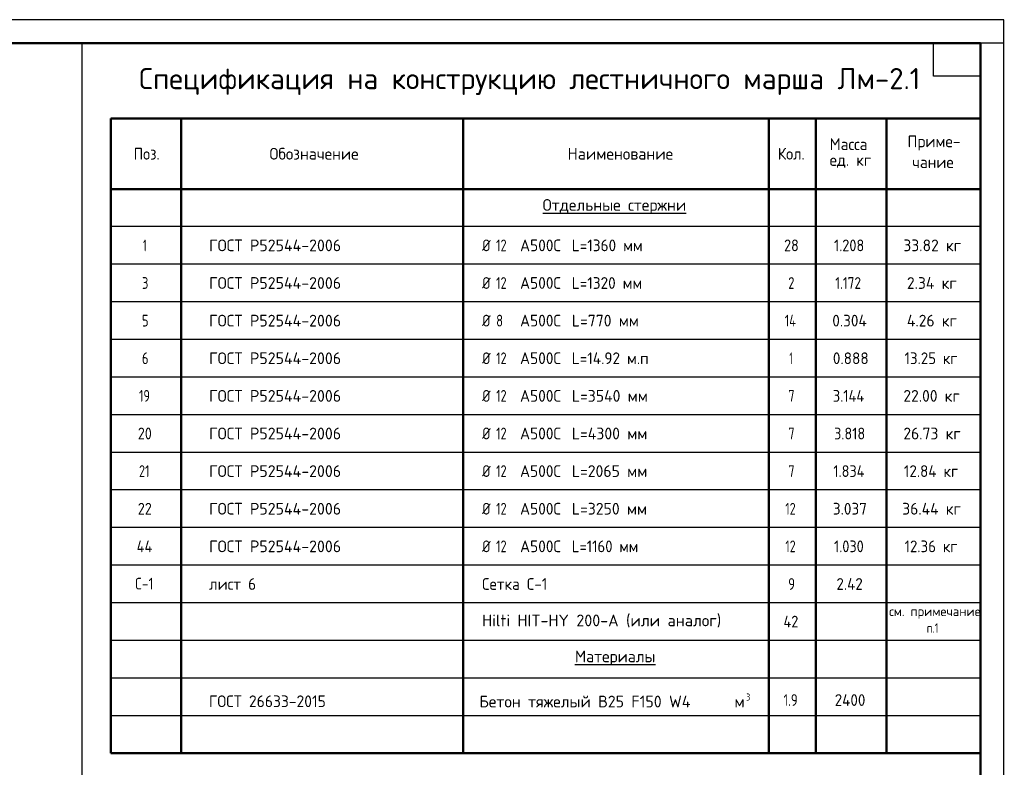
# Model space of a CAD drawing. Header units: millimetres. Extents: x 0 to 21005, y 0 to 14850.
# Tile 20 of 20: x 10531 to 21005, y 6901 to 14850. Entities that reach past the tile are written whole.
import ezdxf

# ---------------------------------------------------------------- set-up
doc = ezdxf.new("R2010")
doc.units = ezdxf.units.MM
doc.layers.add('Standard', color=7, linetype='Continuous', lineweight=25)
doc.styles.add('ISOCPEUR', font='txt')

msp = doc.modelspace()

# ---------------------------------------------------------------- linework, layer by layer
at = {"layer": 'Standard', "color": 7, "linetype": 'Continuous', "lineweight": 50, "transparency": 33554687}
for p, q in [((20750, 13800), (11500, 13800)), ((11500, 13800), (11500, 13050)), ((12250, 13800), (12250, 13050)), ((15250, 13800), (15250, 13050)), ((18500, 13800), (18500, 13050)), ((19000, 13800), (19000, 13050)), ((19750, 13800), (19750, 13050)), ((20750, 13800), (20750, 13050)), ((20750, 13800), (20750, 13050)), ((20750, 13550), (20750, 11600)), ((20750, 13050), (11500, 13050)), ((11500, 13050), (11500, 7050)), ((12250, 13050), (12250, 7050)), ((15250, 13050), (15250, 7050)), ((18500, 13050), (18500, 7050)), ((19000, 13050), (19000, 7050)), ((19750, 13050), (19750, 7050)), ((20750, 13050), (20750, 7050)), ((20750, 7050), (11500, 7050))]:
    msp.add_line(p, q, dxfattribs=at)
at = {"layer": 'Standard', "color": 7, "linetype": 'Continuous', "lineweight": 35, "transparency": 33554687}
for p, q in [((20750, 13800), (20750, 10250)), ((20750, 13600), (20750, 10050)), ((18500, 9450), (18500, 9050)), ((19000, 9450), (19000, 9050)), ((19750, 9450), (19750, 9050))]:
    msp.add_line(p, q, dxfattribs=at)
at = {"layer": 'Standard', "color": 7, "linetype": 'Continuous', "lineweight": -3, "transparency": 33554687}
for p, q in [((20750, 12650), (11500, 12650)), ((20750, 12250), (11500, 12250)), ((20750, 11850), (11500, 11850)), ((20750, 11450), (11500, 11450)), ((20750, 11050), (11500, 11050)), ((20750, 10650), (11500, 10650)), ((20750, 10250), (11500, 10250)), ((20750, 9850), (11500, 9850)), ((20750, 9450), (11500, 9450)), ((20750, 9050), (11500, 9050)), ((20750, 8650), (11500, 8650)), ((20750, 8250), (11500, 8250)), ((20750, 7850), (11500, 7850)), ((20750, 7450), (11500, 7450))]:
    msp.add_line(p, q, dxfattribs=at)
at = {"layer": 'Standard', "color": 7, "linetype": 'Continuous', "lineweight": 25, "transparency": 33554687}
for points in [[(0, 0), (21000, 0), (21000, 14850), (0, 14850), (0, 0)], [(20750, 14600), (20750, 14250), (20250, 14250), (20250, 14600), (20750, 14600)]]:
    msp.add_lwpolyline(points, close=True, dxfattribs=at)
at = {"layer": 'Standard', "color": 7, "linetype": 'Continuous', "lineweight": 13, "transparency": 33554687}
msp.add_lwpolyline([(21000, 14850), (0, 14850), (0, 0), (21000, 0), (21000, 14850)], dxfattribs=at)
at = {"layer": 'Standard', "color": 7, "linetype": 'Continuous', "lineweight": 50, "transparency": 33554687}
msp.add_lwpolyline([(1000, 14600), (20750, 14600), (20750, 250), (1000, 250), (1000, 14600)], close=True, dxfattribs=at)
at = {"layer": 'Standard', "color": 7, "linetype": 'Continuous', "lineweight": 25, "transparency": 33554687}
msp.add_lwpolyline([(21005, 14600), (11192, 14600), (11192, 4347), (21005, 4347)], dxfattribs=at)

# ---------------------------------------------------------------- texts
at = {"layer": 'Standard', "color": 7, "linetype": 'Continuous', "lineweight": 50, "transparency": 33554687, "insert": (11800, 14050), "char_height": 225, "width": 8443.13, "attachment_point": 7, "style": 'ISOCPEUR'}
msp.add_mtext('\\W0.99;Спецификация на конструкцию лестничного марша Лм-2.1', dxfattribs=at)
at = {"layer": 'Standard', "color": 7, "linetype": 'Continuous', "lineweight": 25, "transparency": 33554687, "attachment_point": 7, "style": 'ISOCPEUR'}
for s, insert, char_height, width in [('\\W0.95;Масса', (19147, 13464), 125, 521.72), ('\\W0.96;Приме-', (19975, 13460), 125, 609.37), ('\\W0.92;Поз.', (11742, 13362), 125, 363.74), ('\\W0.97;Обозначение', (13188, 13362), 125, 1041.42), ('\\W0.98;Наименование', (16359, 13362), 125, 1160.33), ('\\W0.93;Кол.', (18595, 13362), 125, 370.1), ('\\W0.95;ед. кг', (19147, 13276), 125, 521.46), ('\\W0.95;чание', (20025, 13273), 125, 508.84), ('\\W0.98;{\\LОтдельные стержни}', (16094, 12784), 125, 1623.17), ('\\W0.56;1', (11844, 12388), 125, 97.22), ('\\W0.98;ГОСТ Р52544-2006', (12545, 12388), 125, 1510.5), ('\\W0.83;Ø', (15450, 12388), 125, 177.08), ('\\W0.75;12', (15599, 12388), 125, 196.78), ('\\W0.95;А500С', (15853, 12388), 125, 521.45), ('\\W0.94;L=1360 мм', (16404, 12388), 125, 833.26), ('\\W0.87;28', (18662, 12388), 125, 229.5), ('\\W0.88;1.208', (19194, 12388), 125, 417.13), ('\\W0.96;33.82 кг', (19931, 12388), 125, 697.16), ('\\W0.78;3', (11831, 11988), 125, 136), ('\\W0.98;ГОСТ Р52544-2006', (12545, 11988), 125, 1510.5), ('\\W0.83;Ø', (15450, 11988), 125, 177.08), ('\\W0.75;12', (15599, 11988), 125, 196.78), ('\\W0.95;А500С', (15853, 11988), 125, 521.45), ('\\W0.94;L=1320 мм', (16404, 11988), 125, 833.26), ('\\W0.78;2', (18706, 11988), 125, 136), ('\\W0.82;1.172', (19206, 11988), 125, 388.42), ('\\W0.96;2.34 кг', (19969, 11988), 125, 621.95), ('\\W0.78;5', (11831, 11588), 125, 136), ('\\W0.98;ГОСТ Р52544-2006', (12545, 11588), 125, 1510.5), ('\\W0.83;Ø', (15450, 11588), 125, 177.08), ('\\W0.78;8', (15599, 11588), 125, 136.01), ('\\W0.95;А500С', (15853, 11588), 125, 521.45), ('\\W0.97;L=770 мм', (16404, 11588), 125, 772.43), ('\\W0.76;14', (18669, 11588), 125, 210.23), ('\\W0.94;0.304', (19175, 11588), 125, 458.48), ('\\W0.96;4.26 кг', (19969, 11588), 125, 621.95), ('\\W0.78;6', (11831, 11188), 125, 136), ('\\W0.98;ГОСТ Р52544-2006', (12545, 11188), 125, 1510.5), ('\\W0.83;Ø', (15450, 11188), 125, 177.08), ('\\W0.75;12', (15599, 11188), 125, 196.78), ('\\W0.95;А500С', (15853, 11188), 125, 521.45), ('\\W0.94;L=14.92 м.п', (16404, 11188), 125, 908.48), ('\\W0.56;1', (18719, 11188), 125, 97.22), ('\\W0.94;0.888', (19181, 11188), 125, 445.84), ('\\W0.92;13.25 кг', (19944, 11188), 125, 669.88), ('\\W0.75;19', (11800, 10788), 125, 196.78), ('\\W0.98;ГОСТ Р52544-2006', (12545, 10788), 125, 1510.5), ('\\W0.83;Ø', (15450, 10788), 125, 177.08), ('\\W0.75;12', (15599, 10788), 125, 196.78), ('\\W0.95;А500С', (15853, 10788), 125, 521.45), ('\\W0.97;L=3540 мм', (16404, 10788), 125, 872.63), ('\\W0.78;7', (18706, 10788), 125, 136), ('\\W0.89;3.144', (19181, 10788), 125, 442.62), ('\\W0.96;22.00 кг', (19931, 10788), 125, 697.16), ('\\W0.87;20', (11787, 10388), 125, 229.5), ('\\W0.98;ГОСТ Р52544-2006', (12545, 10388), 125, 1510.5), ('\\W0.83;Ø', (15450, 10388), 125, 177.08), ('\\W0.75;12', (15599, 10388), 125, 196.78), ('\\W0.95;А500С', (15853, 10388), 125, 521.45), ('\\W0.97;L=4300 мм', (16404, 10388), 125, 872.63), ('\\W0.78;7', (18706, 10388), 125, 136), ('\\W0.88;3.818', (19194, 10388), 125, 417.13), ('\\W0.96;26.73 кг', (19931, 10388), 125, 697.16), ('\\W0.75;21', (11800, 9988), 125, 196.78), ('\\W0.98;ГОСТ Р52544-2006', (12545, 9988), 125, 1510.5), ('\\W0.83;Ø', (15450, 9988), 125, 177.08), ('\\W0.75;12', (15599, 9988), 125, 196.78), ('\\W0.95;А500С', (15853, 9988), 125, 521.45), ('\\W0.97;L=2065 мм', (16404, 9988), 125, 860.08), ('\\W0.78;7', (18706, 9988), 125, 136), ('\\W0.88;1.834', (19187, 9988), 125, 429.88), ('\\W0.93;12.84 кг', (19937, 9988), 125, 682.49), ('\\W0.87;22', (11787, 9588), 125, 229.5), ('\\W0.98;ГОСТ Р52544-2006', (12545, 9588), 125, 1510.5), ('\\W0.83;Ø', (15450, 9588), 125, 177.08), ('\\W0.75;12', (15599, 9588), 125, 196.78), ('\\W0.95;А500С', (15853, 9588), 125, 521.45), ('\\W0.97;L=3250 мм', (16404, 9588), 125, 860.08), ('\\W0.75;12', (18675, 9588), 125, 196.78), ('\\W0.94;3.037', (19181, 9588), 125, 445.84), ('\\W0.96;36.44 кг', (19919, 9588), 125, 722.29), ('\\W0.89;44', (11775, 9188), 125, 255.44), ('\\W0.98;ГОСТ Р52544-2006', (12545, 9188), 125, 1510.5), ('\\W0.83;Ø', (15450, 9188), 125, 177.08), ('\\W0.75;12', (15599, 9188), 125, 196.78), ('\\W0.95;А500С', (15853, 9188), 125, 521.45), ('\\W0.91;L=1160 мм', (16404, 9188), 125, 806.44), ('\\W0.75;12', (18675, 9188), 125, 196.78), ('\\W0.88;1.030', (19194, 9188), 125, 417.13), ('\\W0.92;12.36 кг', (19944, 9188), 125, 669.88), ('\\W0.83;C-1', (11756, 8792), 125, 288.96), ('\\W0.95;лист 6', (12545, 8788), 125, 584.45), ('\\W0.94;Сетка С-1', (15450, 8788), 125, 845.84), ('\\W0.78;9', (18706, 8788), 125, 136), ('\\W0.93;2.42', (19219, 8788), 125, 370.09), ('\\W0.99;Hilti HIT-HY 200-A (или аналог)', (15450, 8388), 125, 2573.1), ('\\W0.88;42', (18656, 8388), 125, 242.49), ('\\W0.97;{\\LМатериалы}', (16437, 7984), 125, 935.27), ('\\W0.96;ГОСТ 26633-2015', (12544, 7541), 125, 1359.31), ('\\W0.98;Бетон тяжелый В25 F150 W4      м', (15421, 7538), 125, 2897.9), ('\\W0.78;3', (18258, 7611), 75, 81.6), ('\\W0.79;1.9', (18656, 7554), 125, 236.69), ('\\W0.93;2400', (19201, 7554), 125, 420.67)]:
    msp.add_mtext(s, dxfattribs=dict(at, insert=insert, char_height=char_height, width=width))
at = {"layer": 'Standard', "color": 7, "linetype": 'Continuous', "lineweight": 18, "transparency": 33554687, "char_height": 100, "attachment_point": 7, "style": 'ISOCPEUR'}
for s, insert, width in [('\\W0.98;см. примечание', (19780, 8482), 998.39), ('\\W0.79;п.1', (20180, 8332), 189.35)]:
    msp.add_mtext(s, dxfattribs=dict(at, insert=insert, width=width))

doc.saveas('drawing.dxf')
